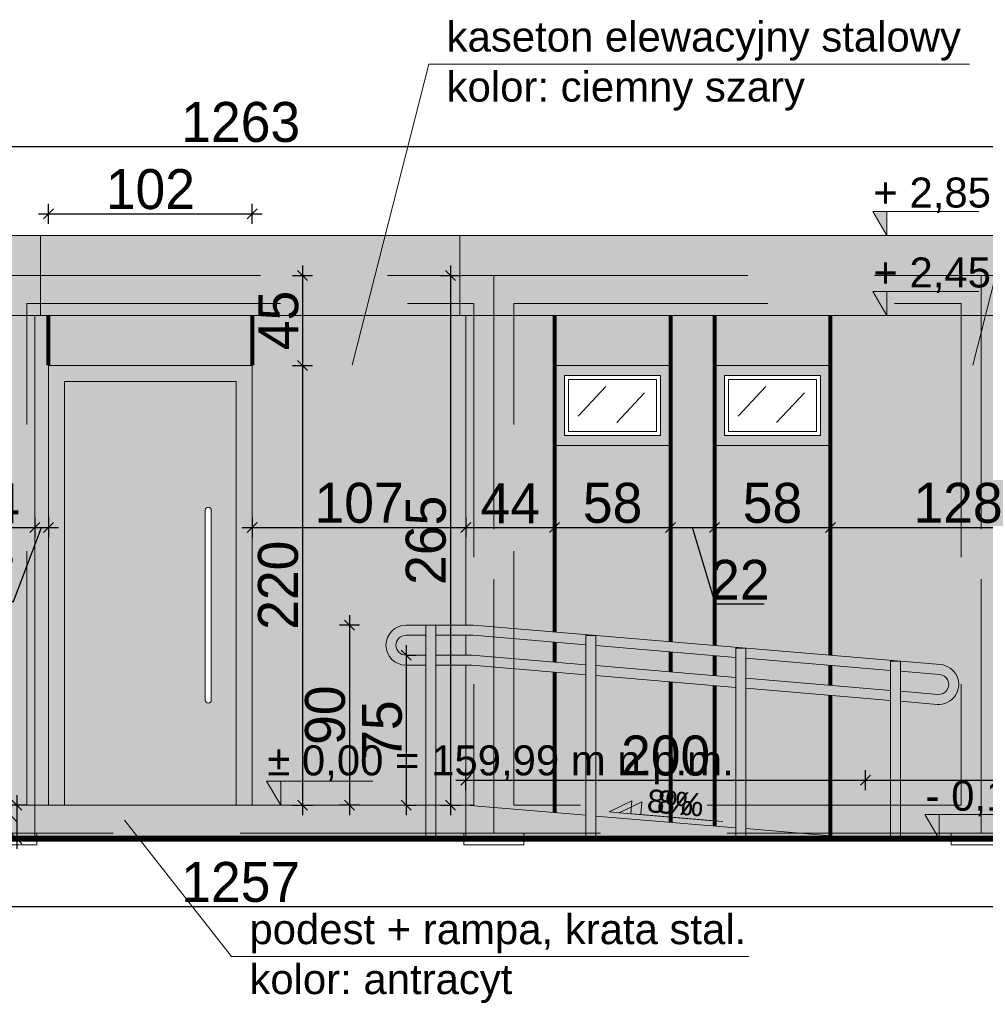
# Model space of a CAD drawing. Header units: millimetres. Extents: x 1962 to 3194, y -795 to -219.
# Tile 250 of 256: x 2827.62 to 2832.45, y -476.78 to -471.86. Entities that reach past the tile are written whole.
import ezdxf

# ---------------------------------------------------------------- set-up
doc = ezdxf.new("R2010")
doc.units = ezdxf.units.MM
doc.linetypes.add('HIDDEN', pattern=[9.525, 6.35, -3.175])
doc.layers.get('0').update_dxf_attribs({"lineweight": 5})
doc.layers.get('Defpoints').update_dxf_attribs({"lineweight": 9})
for name, color, linetype, lineweight in [('A_elewacje kolorystyka', 252, 'Continuous', 9), ('A_elewacje opisy', 63, 'Continuous', 9), ('A_hidden', 137, 'HIDDEN', 9), ('A_koty wysokośc.', 53, 'Continuous', 9), ('A_obiekty trybuny', 126, 'Continuous', 9), ('A_przekrojowe', 42, 'Continuous', 9), ('A_widok', 142, 'Continuous', 9), ('A_wymiary kasetony elewacyjne', 64, 'Continuous', 9)]:
    doc.layers.add(name, color=color, linetype=linetype, lineweight=lineweight)
doc.styles.get("Standard").update_dxf_attribs({"font": 'arial.ttf'})
doc.styles.add('wymiary pzt', font='txt')
doc.dimstyles.new('wymiary detale', dxfattribs={"dimtxt": 0.2, "dimasz": 0.05, "dimexe": 0.05, "dimexo": 0, "dimgap": 0.02, "dimtad": 1, "dimdec": 0, "dimlfac": 100, "dimzin": 0, "dimtxsty": 'wymiary pzt', "dimblk": 'OBLIQUE', "dimcen": 0.1, "dimdle": 0.05, "dimadec": 1, "dimazin": 0, "dimtfac": 1, "dimtmove": 0, "dimatfit": 3, "dimfxl": 0, "dimarcsym": 0})

# ---------------------------------------------------------------- blocks, each defined once
blk = doc.blocks.new('zw$CA91')
at = {"layer": 'A_koty wysokośc.'}
h = blk.add_hatch(color=256, dxfattribs=at)
h.dxf.hatch_style = 1
h.paths.add_polyline_path([(-0.448, 0.753), (0, 0), (0, 0.753)])
blk.add_lwpolyline([(2.874, 0.753), (-0.448, 0.753), (0, 0), (0, 0.753)], dxfattribs=at)
blk = doc.blocks.new('zw$572')
at = {"layer": 'A_koty wysokośc.'}
h = blk.add_hatch(color=256, dxfattribs=at)
h.dxf.hatch_style = 1
h.paths.add_polyline_path([(0.1205, 0.0716), (0, 0), (0.1205, 0)])
blk.add_line((0.1205, 0), (0.5785, 0), dxfattribs=at)
blk.add_lwpolyline([(0.1205, 0), (0.1205, 0.0716), (0, 0), (0.1205, 0)], close=True, dxfattribs=at)
blk = doc.blocks.new('_Oblique')
at = {"color": 0, "linetype": 'ByBlock', "lineweight": -2}
blk.add_line((-0.5, -0.5), (0.5, 0.5), dxfattribs=at)
blk = doc.blocks.new('*D322')
at = {"layer": 'A_wymiary kasetony elewacyjne', "color": 0, "lineweight": -2}
for p, q in [((2827.2504, -474.3488), (2827.2504, -474.4488)), ((2827.6944, -474.3488), (2827.6944, -474.4488)), ((2827.2004, -474.3988), (2827.7444, -474.3988))]:
    blk.add_line(p, q, dxfattribs=at)
at = {"layer": 'Defpoints', "color": 0}
for p in [(2827.2504, -473.338), (2827.6944, -473.338), (2827.6944, -474.3988)]:
    blk.add_point(p, dxfattribs=at)
at = {"layer": 'A_wymiary kasetony elewacyjne', "color": 0, "lineweight": -2, "xscale": 0.05, "yscale": 0.05, "zscale": 0.05, "rotation": 180}
blk.add_blockref('_Oblique', (2827.2504, -474.3988), dxfattribs=at)
at = {"layer": 'A_wymiary kasetony elewacyjne', "color": 0, "lineweight": -2, "xscale": 0.05, "yscale": 0.05, "zscale": 0.05}
blk.add_blockref('_Oblique', (2827.6944, -474.3988), dxfattribs=at)
at = {"layer": 'A_wymiary kasetony elewacyjne', "color": 0, "insert": (2827.4724, -474.2788), "char_height": 0.2, "attachment_point": 5, "style": 'wymiary pzt'}
blk.add_mtext('44', dxfattribs=at)
blk = doc.blocks.new('*D323')
at = {"layer": 'A_wymiary kasetony elewacyjne', "color": 0, "lineweight": -2}
for p, q in [((2827.6944, -474.3488), (2827.6944, -474.4488)), ((2827.7634, -474.3488), (2827.7634, -474.4488)), ((2827.5882, -474.7695), (2827.7289, -474.3988)), ((2827.6444, -474.3988), (2827.8134, -474.3988)), ((2827.46, -474.7695), (2827.5882, -474.7695))]:
    blk.add_line(p, q, dxfattribs=at)
at = {"layer": 'Defpoints', "color": 0}
for p in [(2827.6944, -473.338), (2827.7634, -473.338), (2827.7634, -474.3988)]:
    blk.add_point(p, dxfattribs=at)
at = {"layer": 'A_wymiary kasetony elewacyjne', "color": 0, "lineweight": -2, "xscale": 0.05, "yscale": 0.05, "zscale": 0.05, "rotation": 180}
blk.add_blockref('_Oblique', (2827.6944, -474.3988), dxfattribs=at)
at = {"layer": 'A_wymiary kasetony elewacyjne', "color": 0, "lineweight": -2, "xscale": 0.05, "yscale": 0.05, "zscale": 0.05}
blk.add_blockref('_Oblique', (2827.7634, -474.3988), dxfattribs=at)
at = {"layer": 'A_wymiary kasetony elewacyjne', "color": 0, "insert": (2827.5241, -474.6495), "char_height": 0.2, "attachment_point": 5, "style": 'wymiary pzt'}
blk.add_mtext('7', dxfattribs=at)
blk = doc.blocks.new('*D324')
at = {"layer": 'A_wymiary kasetony elewacyjne', "color": 0, "lineweight": -2}
for p, q in [((2827.7634, -472.8791), (2827.7634, -472.7791)), ((2828.7834, -472.8791), (2828.7834, -472.7791)), ((2827.7134, -472.8291), (2828.8334, -472.8291))]:
    blk.add_line(p, q, dxfattribs=at)
at = {"layer": 'Defpoints', "color": 0}
for p in [(2828.7834, -472.8291), (2827.7634, -473.338), (2828.7834, -473.338)]:
    blk.add_point(p, dxfattribs=at)
at = {"layer": 'A_wymiary kasetony elewacyjne', "color": 0, "lineweight": -2, "xscale": 0.05, "yscale": 0.05, "zscale": 0.05, "rotation": 180}
blk.add_blockref('_Oblique', (2827.7634, -472.8291), dxfattribs=at)
at = {"layer": 'A_wymiary kasetony elewacyjne', "color": 0, "lineweight": -2, "xscale": 0.05, "yscale": 0.05, "zscale": 0.05}
blk.add_blockref('_Oblique', (2828.7834, -472.8291), dxfattribs=at)
at = {"layer": 'A_wymiary kasetony elewacyjne', "color": 0, "insert": (2828.2734, -472.707), "char_height": 0.2, "attachment_point": 5, "style": 'wymiary pzt'}
blk.add_mtext('102', dxfattribs=at)
blk = doc.blocks.new('*D325')
at = {"layer": 'A_wymiary kasetony elewacyjne', "color": 0, "lineweight": -2}
for p, q in [((2828.7834, -474.3488), (2828.7834, -474.4488)), ((2829.8524, -474.3488), (2829.8524, -474.4488)), ((2828.7334, -474.3988), (2829.9024, -474.3988))]:
    blk.add_line(p, q, dxfattribs=at)
at = {"layer": 'Defpoints', "color": 0}
for p in [(2828.7834, -473.338), (2829.8524, -473.338), (2829.8524, -474.3988)]:
    blk.add_point(p, dxfattribs=at)
at = {"layer": 'A_wymiary kasetony elewacyjne', "color": 0, "lineweight": -2, "xscale": 0.05, "yscale": 0.05, "zscale": 0.05, "rotation": 180}
blk.add_blockref('_Oblique', (2828.7834, -474.3988), dxfattribs=at)
at = {"layer": 'A_wymiary kasetony elewacyjne', "color": 0, "lineweight": -2, "xscale": 0.05, "yscale": 0.05, "zscale": 0.05}
blk.add_blockref('_Oblique', (2829.8524, -474.3988), dxfattribs=at)
at = {"layer": 'A_wymiary kasetony elewacyjne', "color": 0, "insert": (2829.3179, -474.2768), "char_height": 0.2, "attachment_point": 5, "style": 'wymiary pzt'}
blk.add_mtext('107', dxfattribs=at)
blk = doc.blocks.new('*D326')
at = {"layer": 'A_wymiary kasetony elewacyjne', "color": 0, "lineweight": -2}
for p, q in [((2829.8524, -474.3488), (2829.8524, -474.4488)), ((2830.2964, -474.3488), (2830.2964, -474.4488)), ((2829.8024, -474.3988), (2830.3464, -474.3988))]:
    blk.add_line(p, q, dxfattribs=at)
at = {"layer": 'Defpoints', "color": 0}
for p in [(2829.8524, -473.338), (2830.2964, -473.338), (2830.2964, -474.3988)]:
    blk.add_point(p, dxfattribs=at)
at = {"layer": 'A_wymiary kasetony elewacyjne', "color": 0, "lineweight": -2, "xscale": 0.05, "yscale": 0.05, "zscale": 0.05, "rotation": 180}
blk.add_blockref('_Oblique', (2829.8524, -474.3988), dxfattribs=at)
at = {"layer": 'A_wymiary kasetony elewacyjne', "color": 0, "lineweight": -2, "xscale": 0.05, "yscale": 0.05, "zscale": 0.05}
blk.add_blockref('_Oblique', (2830.2964, -474.3988), dxfattribs=at)
at = {"layer": 'A_wymiary kasetony elewacyjne', "color": 0, "insert": (2830.0744, -474.2788), "char_height": 0.2, "attachment_point": 5, "style": 'wymiary pzt'}
blk.add_mtext('44', dxfattribs=at)
blk = doc.blocks.new('*D327')
at = {"layer": 'A_wymiary kasetony elewacyjne', "color": 0, "lineweight": -2}
for p, q in [((2830.2964, -474.3488), (2830.2964, -474.4488)), ((2830.8764, -474.3488), (2830.8764, -474.4488)), ((2830.2464, -474.3988), (2830.9264, -474.3988))]:
    blk.add_line(p, q, dxfattribs=at)
at = {"layer": 'Defpoints', "color": 0}
for p in [(2830.2964, -473.338), (2830.8764, -473.338), (2830.8764, -474.3988)]:
    blk.add_point(p, dxfattribs=at)
at = {"layer": 'A_wymiary kasetony elewacyjne', "color": 0, "lineweight": -2, "xscale": 0.05, "yscale": 0.05, "zscale": 0.05, "rotation": 180}
blk.add_blockref('_Oblique', (2830.2964, -474.3988), dxfattribs=at)
at = {"layer": 'A_wymiary kasetony elewacyjne', "color": 0, "lineweight": -2, "xscale": 0.05, "yscale": 0.05, "zscale": 0.05}
blk.add_blockref('_Oblique', (2830.8764, -474.3988), dxfattribs=at)
at = {"layer": 'A_wymiary kasetony elewacyjne', "color": 0, "insert": (2830.5864, -474.2768), "char_height": 0.2, "attachment_point": 5, "style": 'wymiary pzt'}
blk.add_mtext('58', dxfattribs=at)
blk = doc.blocks.new('*D328')
at = {"layer": 'A_wymiary kasetony elewacyjne', "color": 0, "lineweight": -2}
for p, q in [((2830.8764, -474.3488), (2830.8764, -474.4488)), ((2831.0964, -474.3488), (2831.0964, -474.4488)), ((2830.8264, -474.3988), (2831.1464, -474.3988)), ((2831.1013, -474.7819), (2830.9864, -474.3988)), ((2831.3449, -474.7819), (2831.1013, -474.7819))]:
    blk.add_line(p, q, dxfattribs=at)
at = {"layer": 'Defpoints', "color": 0}
for p in [(2830.8764, -473.338), (2831.0964, -473.338), (2831.0964, -474.3988)]:
    blk.add_point(p, dxfattribs=at)
at = {"layer": 'A_wymiary kasetony elewacyjne', "color": 0, "lineweight": -2, "xscale": 0.05, "yscale": 0.05, "zscale": 0.05, "rotation": 180}
blk.add_blockref('_Oblique', (2830.8764, -474.3988), dxfattribs=at)
at = {"layer": 'A_wymiary kasetony elewacyjne', "color": 0, "lineweight": -2, "xscale": 0.05, "yscale": 0.05, "zscale": 0.05}
blk.add_blockref('_Oblique', (2831.0964, -474.3988), dxfattribs=at)
at = {"layer": 'A_wymiary kasetony elewacyjne', "color": 0, "insert": (2831.2231, -474.6609), "char_height": 0.2, "attachment_point": 5, "style": 'wymiary pzt'}
blk.add_mtext('22', dxfattribs=at)
blk = doc.blocks.new('*D329')
at = {"layer": 'A_wymiary kasetony elewacyjne', "color": 0, "lineweight": -2}
for p, q in [((2831.0964, -474.3488), (2831.0964, -474.4488)), ((2831.6764, -474.3488), (2831.6764, -474.4488)), ((2831.0464, -474.3988), (2831.7264, -474.3988))]:
    blk.add_line(p, q, dxfattribs=at)
at = {"layer": 'Defpoints', "color": 0}
for p in [(2831.0964, -473.338), (2831.6764, -473.338), (2831.6764, -474.3988)]:
    blk.add_point(p, dxfattribs=at)
at = {"layer": 'A_wymiary kasetony elewacyjne', "color": 0, "lineweight": -2, "xscale": 0.05, "yscale": 0.05, "zscale": 0.05, "rotation": 180}
blk.add_blockref('_Oblique', (2831.0964, -474.3988), dxfattribs=at)
at = {"layer": 'A_wymiary kasetony elewacyjne', "color": 0, "lineweight": -2, "xscale": 0.05, "yscale": 0.05, "zscale": 0.05}
blk.add_blockref('_Oblique', (2831.6764, -474.3988), dxfattribs=at)
at = {"layer": 'A_wymiary kasetony elewacyjne', "color": 0, "insert": (2831.3864, -474.2768), "char_height": 0.2, "attachment_point": 5, "style": 'wymiary pzt'}
blk.add_mtext('58', dxfattribs=at)
blk = doc.blocks.new('*D330')
at = {"layer": 'A_wymiary kasetony elewacyjne', "color": 0, "lineweight": -2}
for p, q in [((2831.6764, -474.3488), (2831.6764, -474.4488)), ((2832.9534, -474.3488), (2832.9534, -474.4488)), ((2831.6264, -474.3988), (2833.0034, -474.3988))]:
    blk.add_line(p, q, dxfattribs=at)
at = {"layer": 'Defpoints', "color": 0}
for p in [(2831.6764, -473.338), (2832.9534, -473.338), (2832.9534, -474.3988)]:
    blk.add_point(p, dxfattribs=at)
at = {"layer": 'A_wymiary kasetony elewacyjne', "color": 0, "lineweight": -2, "xscale": 0.05, "yscale": 0.05, "zscale": 0.05, "rotation": 180}
blk.add_blockref('_Oblique', (2831.6764, -474.3988), dxfattribs=at)
at = {"layer": 'A_wymiary kasetony elewacyjne', "color": 0, "lineweight": -2, "xscale": 0.05, "yscale": 0.05, "zscale": 0.05}
blk.add_blockref('_Oblique', (2832.9534, -474.3988), dxfattribs=at)
at = {"layer": 'A_wymiary kasetony elewacyjne', "color": 0, "insert": (2832.3149, -474.2768), "char_height": 0.2, "attachment_point": 5, "style": 'wymiary pzt'}
blk.add_mtext('128', dxfattribs=at)
blk = doc.blocks.new('*D530')
at = {"layer": 'A_wymiary kasetony elewacyjne', "color": 0, "lineweight": -2}
for p, q in [((2829.0354, -473.088), (2829.0354, -473.638)), ((2828.9854, -473.138), (2829.0854, -473.138)), ((2828.9854, -473.588), (2829.0854, -473.588))]:
    blk.add_line(p, q, dxfattribs=at)
at = {"layer": 'Defpoints', "color": 0}
for p in [(2828.7834, -473.138), (2828.7834, -473.588), (2829.0354, -473.588)]:
    blk.add_point(p, dxfattribs=at)
at = {"layer": 'A_wymiary kasetony elewacyjne', "color": 0, "lineweight": -2, "xscale": 0.05, "yscale": 0.05, "zscale": 0.05}
for p, rotation in [((2829.0354, -473.138), 90), ((2829.0354, -473.588), 270)]:
    blk.add_blockref('_Oblique', p, dxfattribs=dict(at, rotation=rotation))
at = {"layer": 'A_wymiary kasetony elewacyjne', "color": 0, "insert": (2828.9144, -473.363), "char_height": 0.2, "attachment_point": 5, "rotation": 90, "style": 'wymiary pzt'}
blk.add_mtext('45', dxfattribs=at)
blk = doc.blocks.new('*D531')
at = {"layer": 'A_wymiary kasetony elewacyjne', "color": 0, "lineweight": -2}
for p, q in [((2829.0354, -473.538), (2829.0354, -475.838)), ((2828.9854, -473.588), (2829.0854, -473.588)), ((2828.9854, -475.788), (2829.0854, -475.788))]:
    blk.add_line(p, q, dxfattribs=at)
at = {"layer": 'Defpoints', "color": 0}
for p in [(2828.7834, -473.588), (2827.8434, -475.788), (2829.0354, -475.788)]:
    blk.add_point(p, dxfattribs=at)
at = {"layer": 'A_wymiary kasetony elewacyjne', "color": 0, "lineweight": -2, "xscale": 0.05, "yscale": 0.05, "zscale": 0.05}
for p, rotation in [((2829.0354, -473.588), 90), ((2829.0354, -475.788), 270)]:
    blk.add_blockref('_Oblique', p, dxfattribs=dict(at, rotation=rotation))
at = {"layer": 'A_wymiary kasetony elewacyjne', "color": 0, "insert": (2828.9133, -474.688), "char_height": 0.2, "attachment_point": 5, "rotation": 90, "style": 'wymiary pzt'}
blk.add_mtext('220', dxfattribs=at)
blk = doc.blocks.new('*D532')
at = {"layer": 'A_wymiary kasetony elewacyjne', "color": 0, "lineweight": -2}
for p, q in [((2827.3624, -475.3966), (2827.3624, -475.6033)), ((2827.3624, -475.6033), (2827.6048, -475.8722)), ((2827.6048, -475.738), (2827.6048, -476.0064)), ((2827.6548, -475.788), (2827.5548, -475.788)), ((2827.6548, -475.9564), (2827.5548, -475.9564))]:
    blk.add_line(p, q, dxfattribs=at)
at = {"layer": 'Defpoints', "color": 0}
for p in [(2827.8434, -475.788), (2827.6048, -475.9564), (2827.6944, -475.9564)]:
    blk.add_point(p, dxfattribs=at)
at = {"layer": 'A_wymiary kasetony elewacyjne', "color": 0, "lineweight": -2, "xscale": 0.05, "yscale": 0.05, "zscale": 0.05}
for p, rotation in [((2827.6048, -475.788), 90), ((2827.6048, -475.9564), 270)]:
    blk.add_blockref('_Oblique', p, dxfattribs=dict(at, rotation=rotation))
at = {"layer": 'A_wymiary kasetony elewacyjne', "color": 0, "insert": (2827.2424, -475.5), "char_height": 0.2, "attachment_point": 5, "rotation": 90, "style": 'wymiary pzt'}
blk.add_mtext('17', dxfattribs=at)
blk = doc.blocks.new('*D533')
at = {"layer": 'A_wymiary kasetony elewacyjne', "color": 0, "lineweight": -2}
for p, q in [((2829.7747, -473.088), (2829.7747, -475.838)), ((2829.7247, -473.138), (2829.8247, -473.138)), ((2829.7247, -475.788), (2829.8247, -475.788))]:
    blk.add_line(p, q, dxfattribs=at)
at = {"layer": 'Defpoints', "color": 0}
for p in [(2828.7834, -473.138), (2828.7834, -475.788), (2829.7747, -475.788)]:
    blk.add_point(p, dxfattribs=at)
at = {"layer": 'A_wymiary kasetony elewacyjne', "color": 0, "lineweight": -2, "xscale": 0.05, "yscale": 0.05, "zscale": 0.05}
for p, rotation in [((2829.7747, -473.138), 90), ((2829.7747, -475.788), 270)]:
    blk.add_blockref('_Oblique', p, dxfattribs=dict(at, rotation=rotation))
at = {"layer": 'A_wymiary kasetony elewacyjne', "color": 0, "insert": (2829.6526, -474.463), "char_height": 0.2, "attachment_point": 5, "rotation": 90, "style": 'wymiary pzt'}
blk.add_mtext('265', dxfattribs=at)
blk = doc.blocks.new('*D534')
at = {"layer": 'A_wymiary kasetony elewacyjne', "color": 0, "lineweight": -2}
for p, q in [((2829.5541, -474.988), (2829.5541, -475.838)), ((2829.5524, -475.038), (2829.6041, -475.038)), ((2829.5524, -475.788), (2829.6041, -475.788))]:
    blk.add_line(p, q, dxfattribs=at)
at = {"layer": 'Defpoints', "color": 0}
for p in [(2829.5524, -475.038), (2829.5524, -475.788), (2829.5541, -475.788)]:
    blk.add_point(p, dxfattribs=at)
at = {"layer": 'A_wymiary kasetony elewacyjne', "color": 0, "lineweight": -2, "xscale": 0.05, "yscale": 0.05, "zscale": 0.05}
for p, rotation in [((2829.5541, -475.038), 90), ((2829.5541, -475.788), 270)]:
    blk.add_blockref('_Oblique', p, dxfattribs=dict(at, rotation=rotation))
at = {"layer": 'A_wymiary kasetony elewacyjne', "color": 0, "insert": (2829.433, -475.413), "char_height": 0.2, "attachment_point": 5, "rotation": 90, "style": 'wymiary pzt'}
blk.add_mtext('75', dxfattribs=at)
blk = doc.blocks.new('*D535')
at = {"layer": 'A_wymiary kasetony elewacyjne', "color": 0, "lineweight": -2}
for p, q in [((2829.2704, -474.838), (2829.2704, -475.838)), ((2829.3204, -474.888), (2829.2204, -474.888)), ((2829.3204, -475.788), (2829.2204, -475.788))]:
    blk.add_line(p, q, dxfattribs=at)
at = {"layer": 'Defpoints', "color": 0}
for p in [(2829.5541, -474.888), (2829.2704, -475.788), (2829.5541, -475.788)]:
    blk.add_point(p, dxfattribs=at)
at = {"layer": 'A_wymiary kasetony elewacyjne', "color": 0, "lineweight": -2, "xscale": 0.05, "yscale": 0.05, "zscale": 0.05}
for p, rotation in [((2829.2704, -474.888), 90), ((2829.2704, -475.788), 270)]:
    blk.add_blockref('_Oblique', p, dxfattribs=dict(at, rotation=rotation))
at = {"layer": 'A_wymiary kasetony elewacyjne', "color": 0, "insert": (2829.1484, -475.338), "char_height": 0.2, "attachment_point": 5, "rotation": 90, "style": 'wymiary pzt'}
blk.add_mtext('90', dxfattribs=at)
blk = doc.blocks.new('*D536')
at = {"layer": 'A_wymiary kasetony elewacyjne', "color": 0, "lineweight": -2}
for p, q in [((2829.8524, -475.7134), (2829.8524, -475.6134)), ((2831.8512, -475.7134), (2831.8512, -475.6134)), ((2829.8024, -475.6634), (2831.9012, -475.6634))]:
    blk.add_line(p, q, dxfattribs=at)
at = {"layer": 'Defpoints', "color": 0}
for p in [(2831.8512, -475.6634), (2829.8524, -475.9564), (2831.8512, -475.9564)]:
    blk.add_point(p, dxfattribs=at)
at = {"layer": 'A_wymiary kasetony elewacyjne', "color": 0, "lineweight": -2, "xscale": 0.05, "yscale": 0.05, "zscale": 0.05, "rotation": 180}
blk.add_blockref('_Oblique', (2829.8524, -475.6634), dxfattribs=at)
at = {"layer": 'A_wymiary kasetony elewacyjne', "color": 0, "lineweight": -2, "xscale": 0.05, "yscale": 0.05, "zscale": 0.05}
blk.add_blockref('_Oblique', (2831.8512, -475.6634), dxfattribs=at)
at = {"layer": 'A_wymiary kasetony elewacyjne', "color": 0, "insert": (2830.8518, -475.5413), "char_height": 0.2, "attachment_point": 5, "style": 'wymiary pzt'}
blk.add_mtext('200', dxfattribs=at)
blk = doc.blocks.new('*D537')
at = {"layer": 'A_wymiary kasetony elewacyjne', "color": 0, "lineweight": -2}
for p, q in [((2831.8512, -475.7134), (2831.8512, -475.6134)), ((2835.0084, -475.6634), (2835.0084, -475.6134)), ((2831.8012, -475.6634), (2835.0584, -475.6634))]:
    blk.add_line(p, q, dxfattribs=at)
at = {"layer": 'Defpoints', "color": 0}
for p in [(2835.0084, -475.6634), (2835.0084, -475.6634), (2831.8512, -475.9564)]:
    blk.add_point(p, dxfattribs=at)
at = {"layer": 'A_wymiary kasetony elewacyjne', "color": 0, "lineweight": -2, "xscale": 0.05, "yscale": 0.05, "zscale": 0.05, "rotation": 180}
blk.add_blockref('_Oblique', (2831.8512, -475.6634), dxfattribs=at)
at = {"layer": 'A_wymiary kasetony elewacyjne', "color": 0, "lineweight": -2, "xscale": 0.05, "yscale": 0.05, "zscale": 0.05}
blk.add_blockref('_Oblique', (2835.0084, -475.6634), dxfattribs=at)
at = {"layer": 'A_wymiary kasetony elewacyjne', "color": 0, "insert": (2833.4298, -475.5413), "char_height": 0.2, "attachment_point": 5, "style": 'wymiary pzt'}
blk.add_mtext('316', dxfattribs=at)
blk = doc.blocks.new('zw$C6D6')
at = {"layer": 'A_wymiary kasetony elewacyjne'}
h = blk.add_hatch(color=256, dxfattribs=at)
h.dxf.hatch_style = 1
h.paths.add_polyline_path([(-0.4054, 0.0988), (-0.5188, 0.0437), (-0.4108, 0.0346)])
blk.add_line((-0.4108, 0.0346), (0, 0), dxfattribs=at)
blk.add_lwpolyline([(-0.4108, 0.0346), (-0.4054, 0.0988), (-0.5188, 0.0437), (-0.4108, 0.0346)], close=True, dxfattribs=at)
at = {"layer": 'A_wymiary kasetony elewacyjne', "insert": (-0.3287, 0.1006), "char_height": 0.1152, "width": 0.742757, "attachment_point": 4, "rotation": 355.1837}
blk.add_mtext('8%', dxfattribs=at)
blk = doc.blocks.new('*D646')
at = {"layer": 'A_wymiary kasetony elewacyjne', "color": 0, "lineweight": -2}
for p, q in [((2822.4124, -472.5431), (2822.4124, -472.4431)), ((2835.0384, -472.5431), (2835.0384, -472.4431)), ((2822.3624, -472.4931), (2835.0884, -472.4931))]:
    blk.add_line(p, q, dxfattribs=at)
at = {"layer": 'Defpoints', "color": 0}
for p in [(2835.0384, -472.4931), (2822.4124, -472.938), (2835.0384, -472.938)]:
    blk.add_point(p, dxfattribs=at)
at = {"layer": 'A_wymiary kasetony elewacyjne', "color": 0, "lineweight": -2, "xscale": 0.05, "yscale": 0.05, "zscale": 0.05}
for p, rotation in [((2822.4124, -472.4931), 179.9999999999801), ((2835.0384, -472.4931), 359.9999999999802)]:
    blk.add_blockref('_Oblique', p, dxfattribs=dict(at, rotation=rotation))
at = {"layer": 'A_wymiary kasetony elewacyjne', "color": 0, "insert": (2828.7254, -472.371), "char_height": 0.2, "attachment_point": 5, "style": 'wymiary pzt'}
blk.add_mtext('1263', dxfattribs=at)
blk = doc.blocks.new('*D647')
at = {"layer": 'A_wymiary kasetony elewacyjne', "color": 0, "lineweight": -2}
for p, q in [((2822.4424, -476.2461), (2822.4424, -476.3461)), ((2835.0084, -476.2461), (2835.0084, -476.3461)), ((2822.3924, -476.2961), (2835.0584, -476.2961))]:
    blk.add_line(p, q, dxfattribs=at)
at = {"layer": 'Defpoints', "color": 0}
for p in [(2822.4424, -475.9565), (2835.0084, -475.9565), (2835.0084, -476.2961)]:
    blk.add_point(p, dxfattribs=at)
at = {"layer": 'A_wymiary kasetony elewacyjne', "color": 0, "lineweight": -2, "xscale": 0.05, "yscale": 0.05, "zscale": 0.05, "rotation": 180}
blk.add_blockref('_Oblique', (2822.4424, -476.2961), dxfattribs=at)
at = {"layer": 'A_wymiary kasetony elewacyjne', "color": 0, "lineweight": -2, "xscale": 0.05, "yscale": 0.05, "zscale": 0.05}
blk.add_blockref('_Oblique', (2835.0084, -476.2961), dxfattribs=at)
at = {"layer": 'A_wymiary kasetony elewacyjne', "color": 0, "insert": (2828.7254, -476.174), "char_height": 0.2, "attachment_point": 5, "style": 'wymiary pzt'}
blk.add_mtext('1257', dxfattribs=at)

msp = doc.modelspace()

# ---------------------------------------------------------------- hatches: boundary and pattern name
at = {"layer": 'A_elewacje kolorystyka'}
h = msp.add_hatch(color=256, dxfattribs=at)
h.dxf.hatch_style = 1
h.paths.add_polyline_path([(2822.4124, -472.938), (2822.4124, -473.338), (2822.4424, -473.338), (2822.8864, -473.338), (2823.4664, -473.338), (2824.0664, -473.338), (2824.6464, -473.338), (2825.4204, -473.338), (2826.0004, -473.338), (2826.6704, -473.338), (2827.2504, -473.338), (2827.6944, -473.338), (2827.7244, -473.338), (2827.7244, -472.938)])
h.paths.add_polyline_path([(2829.8224, -473.338), (2829.8524, -473.338), (2830.2964, -473.338), (2830.8764, -473.338), (2831.0964, -473.338), (2831.6764, -473.338), (2832.9534, -473.338), (2834.1534, -473.338), (2835.0084, -473.338), (2835.0384, -473.338), (2835.0384, -472.938), (2829.8224, -472.938)])
h = msp.add_hatch(color=256, dxfattribs=at)
h.dxf.hatch_style = 1
h.paths.add_polyline_path([(2827.7244, -473.338), (2829.8224, -473.338), (2829.8224, -472.938), (2827.7244, -472.938)])
h = msp.add_hatch(color=9, dxfattribs=at)
h.dxf.hatch_style = 1
h.paths.add_polyline_path([(2825.4204, -475.9564), (2825.4204, -473.988), (2825.4204, -473.588), (2825.4204, -473.338), (2824.6464, -473.338), (2824.6464, -473.588), (2824.6464, -473.988), (2824.6464, -475.9564)])
h.paths.add_polyline_path([(2826.6704, -475.9564), (2826.6704, -473.988), (2826.6704, -473.588), (2826.6704, -473.338), (2826.0004, -473.338), (2826.0004, -473.588), (2826.0004, -473.988), (2826.0004, -475.9564)])
h.paths.add_polyline_path([(2824.0664, -475.9564), (2824.0664, -473.988), (2824.0664, -473.588), (2824.0664, -473.338), (2823.4664, -473.338), (2823.4664, -473.588), (2823.4664, -473.988), (2823.4664, -475.9564)])
h.paths.add_polyline_path([(2827.6944, -475.9564), (2827.6944, -475.788), (2827.6944, -473.338), (2827.2504, -473.338), (2827.2504, -473.588), (2827.2504, -473.988), (2827.2504, -475.9564)])
h.paths.add_polyline_path([(2822.8864, -475.9564), (2822.8864, -473.988), (2822.8864, -473.588), (2822.8864, -473.338), (2822.4424, -473.338), (2822.4424, -475.9564)])
h.paths.add_polyline_path([(2827.2504, -475.9564), (2827.2504, -473.988), (2826.6704, -473.988), (2826.6704, -475.9564)])
h.paths.add_polyline_path([(2826.0004, -475.9564), (2826.0004, -473.988), (2825.4204, -473.988), (2825.4204, -475.9564)])
h.paths.add_polyline_path([(2824.6464, -475.9564), (2824.6464, -473.988), (2824.0664, -473.988), (2824.0664, -475.9564)])
h.paths.add_polyline_path([(2823.4664, -475.9564), (2823.4664, -473.988), (2822.8864, -473.988), (2822.8864, -475.9564)])
h.paths.add_polyline_path([(2826.6704, -473.588), (2827.2504, -473.588), (2827.2504, -473.338), (2826.6704, -473.338)])
h.paths.add_polyline_path([(2825.4204, -473.588), (2826.0004, -473.588), (2826.0004, -473.338), (2825.4204, -473.338)])
h.paths.add_polyline_path([(2824.0664, -473.588), (2824.6464, -473.588), (2824.6464, -473.338), (2824.0664, -473.338)])
h.paths.add_polyline_path([(2822.8864, -473.588), (2823.4664, -473.588), (2823.4664, -473.338), (2822.8864, -473.338)])
h = msp.add_hatch(color=256, dxfattribs=at)
h.dxf.hatch_style = 1
h.paths.add_polyline_path([(2827.6944, -473.338), (2829.8524, -473.338), (2829.8524, -474.888), (2829.6524, -474.888), (2829.5524, -474.888, 1), (2829.5524, -475.088), (2829.6524, -475.088), (2829.6524, -475.788), (2828.7834, -475.788), (2828.7834, -473.588), (2827.7634, -473.588), (2827.7634, -475.788), (2827.6944, -475.788)])
h.paths.add_polyline_path([(2829.7024, -475.788), (2829.8524, -475.788), (2829.8524, -475.088), (2829.7024, -475.088)])
h.paths.add_polyline_path([(2829.5524, -474.938, 1), (2829.5524, -475.038), (2829.6524, -475.038), (2829.6524, -474.938)])
h.paths.add_polyline_path([(2829.7024, -475.038), (2829.8524, -475.038), (2829.8524, -474.938), (2829.7024, -474.938)])
h = msp.add_hatch(color=9, dxfattribs=at)
h.dxf.hatch_style = 1
h.paths.add_polyline_path([(2832.0269, -475.9564), (2832.0269, -475.2687), (2832.2101, -475.2842, 1), (2832.2269, -475.0849), (2832.0269, -475.068), (2831.6764, -475.0385), (2831.6764, -473.988), (2831.6764, -473.588), (2831.6764, -473.338), (2832.9534, -473.338), (2832.9534, -473.588), (2832.9534, -475.188), (2832.9534, -475.9564)])
h.paths.add_polyline_path([(2834.1534, -475.9565), (2835.0084, -475.9565), (2835.0084, -475.9564), (2835.0084, -473.338), (2834.1534, -473.338), (2834.1534, -473.588), (2834.1534, -475.188), (2834.1534, -475.9564)])
h.paths.add_polyline_path([(2832.9534, -475.9565), (2834.1534, -475.9565), (2834.1534, -475.9564), (2834.1534, -475.188), (2832.9534, -475.188), (2832.9534, -475.9564)])
h.paths.add_polyline_path([(2829.8524, -474.888), (2829.8902, -474.888), (2830.2964, -474.9222), (2830.2964, -473.988), (2830.2964, -473.588), (2830.2964, -473.338), (2829.8524, -473.338)])
h.paths.add_polyline_path([(2831.2524, -475.0028), (2831.6764, -475.0385), (2831.6764, -473.988), (2831.0964, -473.988), (2831.0964, -474.9896)])
h.paths.add_polyline_path([(2830.5024, -474.9396), (2830.8764, -474.9711), (2830.8764, -473.988), (2830.2964, -473.988), (2830.2964, -474.9222)])
h.paths.add_polyline_path([(2830.8764, -473.588), (2830.8764, -473.988), (2830.8764, -474.9711), (2831.0964, -474.9896), (2831.0964, -473.988), (2831.0964, -473.588), (2831.0964, -473.338), (2830.8764, -473.338)])
h.paths.add_polyline_path([(2832.9534, -473.588), (2834.1534, -473.588), (2834.1534, -473.338), (2832.9534, -473.338)])
h.paths.add_polyline_path([(2830.2964, -473.588), (2830.8764, -473.588), (2830.8764, -473.338), (2830.2964, -473.338)])
h.paths.add_polyline_path([(2831.0964, -473.588), (2831.6764, -473.588), (2831.6764, -473.338), (2831.0964, -473.338)])
h = msp.add_hatch(color=251, dxfattribs=at)
h.dxf.hatch_style = 1
h.paths.add_polyline_path([(2827.7634, -475.788), (2827.7634, -473.588), (2828.7834, -473.588), (2828.7834, -475.788), (2828.7034, -475.788), (2828.7034, -473.668), (2827.8434, -473.668), (2827.8434, -475.788)])
h = msp.add_hatch(color=251, dxfattribs=at)
h.dxf.hatch_style = 1
h.paths.add_polyline_path([(2830.2964, -473.588), (2830.2964, -473.988), (2830.8764, -473.988), (2830.8764, -473.588)])
h.paths.add_polyline_path([(2830.3464, -473.638), (2830.3464, -473.938), (2830.8264, -473.938), (2830.8264, -473.638)], flags=16)
h.paths.add_polyline_path([(2830.3664, -473.658), (2830.3664, -473.918), (2830.8064, -473.918), (2830.8064, -473.658)], flags=0)
h = msp.add_hatch(color=251, dxfattribs=at)
h.dxf.hatch_style = 1
h.paths.add_polyline_path([(2831.0964, -473.588), (2831.0964, -473.988), (2831.6764, -473.988), (2831.6764, -473.588)])
h.paths.add_polyline_path([(2831.1464, -473.638), (2831.1464, -473.938), (2831.6264, -473.938), (2831.6264, -473.638)], flags=16)
h.paths.add_polyline_path([(2831.1664, -473.658), (2831.1664, -473.918), (2831.6064, -473.918), (2831.6064, -473.658)], flags=0)
h = msp.add_hatch(color=251, dxfattribs=at)
h.dxf.hatch_style = 1
h.paths.add_polyline_path([(2828.7034, -475.788), (2828.7034, -473.668), (2827.8434, -473.668), (2827.8434, -475.788)])
h.paths.add_polyline_path([(2828.548, -474.313), (2828.548, -475.263, 1), (2828.578, -475.263), (2828.578, -474.313, 1)], flags=16)
h = msp.add_hatch(color=251, dxfattribs=at)
h.dxf.hatch_style = 1
h.paths.add_polyline_path([(2831.2524, -475.053), (2831.9769, -475.114), (2831.9769, -475.068), (2832.0269, -475.068), (2831.2524, -475.0028)])
h.paths.add_polyline_path([(2830.5024, -474.9898), (2831.2024, -475.0487), (2831.2024, -475.0028), (2831.2524, -475.0028), (2830.5024, -474.9396)])
h.paths.add_polyline_path([(2831.2524, -475.1533), (2831.9769, -475.2144), (2831.9769, -475.2645), (2831.2524, -475.2035)])
h.paths.add_polyline_path([(2830.5024, -475.0901), (2831.2024, -475.1491), (2831.2024, -475.1993), (2830.5024, -475.1403)])
h.paths.add_polyline_path([(2829.7024, -474.938), (2829.8524, -474.938), (2829.8881, -474.938), (2830.4524, -474.9855), (2830.4524, -474.9396), (2830.5024, -474.9396), (2829.8902, -474.888), (2829.8524, -474.888), (2829.7024, -474.888)])
h.paths.add_polyline_path([(2829.7024, -475.088), (2829.8524, -475.088), (2829.8818, -475.088), (2830.4524, -475.1361), (2830.4524, -475.0859), (2829.8839, -475.038), (2829.8524, -475.038), (2829.7024, -475.038)])
h.paths.add_polyline_path([(2832.0269, -475.068), (2832.2269, -475.0849, -1), (2832.2101, -475.2842), (2832.0269, -475.2687), (2832.0269, -475.2186), (2832.2143, -475.2344, 1), (2832.2227, -475.1347), (2832.0269, -475.1182)])
h.paths.add_polyline_path([(2829.5524, -474.888), (2829.6524, -474.888), (2829.6524, -474.938), (2829.5524, -474.938, 1), (2829.5524, -475.038), (2829.6524, -475.038), (2829.6524, -475.088), (2829.5524, -475.088, -1)])
h.paths.add_polyline_path([(2831.9769, -475.2645), (2831.9769, -475.2144), (2831.9769, -475.114), (2831.9769, -475.068), (2832.0269, -475.068), (2832.0269, -475.1182), (2832.0269, -475.2186), (2832.0269, -475.2687), (2832.0269, -475.9564), (2831.9769, -475.9564)])
h.paths.add_polyline_path([(2831.2024, -475.9018), (2831.2024, -475.9564), (2831.2524, -475.9564), (2831.2524, -475.906), (2831.2524, -475.2035), (2831.2524, -475.1533), (2831.2524, -475.053), (2831.2524, -475.0028), (2831.2024, -475.0028), (2831.2024, -475.0487), (2831.2024, -475.1491), (2831.2024, -475.1993)])
h.paths.add_polyline_path([(2830.4524, -475.8386), (2830.4524, -475.9564), (2830.5024, -475.9564), (2830.5024, -475.8428), (2830.5024, -475.1403), (2830.5024, -475.0901), (2830.5024, -474.9898), (2830.5024, -474.9396), (2830.4524, -474.9396), (2830.4524, -474.9855), (2830.4524, -475.0859), (2830.4524, -475.1361)])
h.paths.add_polyline_path([(2829.6524, -475.788), (2829.6524, -475.9564), (2829.7024, -475.9564), (2829.7024, -475.788), (2829.7024, -475.088), (2829.7024, -475.038), (2829.7024, -474.938), (2829.7024, -474.888), (2829.6524, -474.888), (2829.6524, -474.938), (2829.6524, -475.038), (2829.6524, -475.088)])
h = msp.add_hatch(color=9, dxfattribs=at)
h.dxf.hatch_style = 1
h.paths.add_polyline_path([(2829.8839, -475.038), (2830.4524, -475.0859), (2830.4524, -474.9855), (2829.8881, -474.938), (2829.8524, -474.938), (2829.8524, -475.038)])
h = msp.add_hatch(color=9, dxfattribs=at)
h.dxf.hatch_style = 1
h.paths.add_polyline_path([(2830.5024, -474.9898), (2831.2024, -475.0487), (2831.2024, -475.1491), (2830.5024, -475.0901)])
h = msp.add_hatch(color=9, dxfattribs=at)
h.dxf.hatch_style = 1
h.paths.add_polyline_path([(2831.2524, -475.053), (2831.9769, -475.114), (2831.9769, -475.2144), (2831.2524, -475.1533)])
h = msp.add_hatch(color=9, dxfattribs=at)
h.dxf.hatch_style = 1
h.paths.add_polyline_path([(2829.8524, -475.788), (2830.4524, -475.8386), (2830.4524, -475.1361), (2829.8818, -475.088), (2829.8524, -475.088)])
h = msp.add_hatch(color=9, dxfattribs=at)
h.dxf.hatch_style = 1
h.paths.add_polyline_path([(2830.5024, -475.1403), (2831.2024, -475.1993), (2831.2024, -475.9018), (2830.5024, -475.8428)])
h = msp.add_hatch(color=9, dxfattribs=at)
h.dxf.hatch_style = 1
h.paths.add_polyline_path([(2832.0269, -475.1182), (2832.2227, -475.1347, -1), (2832.2143, -475.2344), (2832.0269, -475.2186)])
h = msp.add_hatch(color=9, dxfattribs=at)
h.dxf.hatch_style = 1
h.paths.add_polyline_path([(2831.2524, -475.2035), (2831.9769, -475.2645), (2831.9769, -475.9565), (2831.8524, -475.9565), (2831.2524, -475.906)])
h = msp.add_hatch(color=251, dxfattribs=at)
h.dxf.hatch_style = 1
h.paths.add_polyline_path([(2831.2524, -475.906), (2831.8512, -475.9564), (2831.2524, -475.9564)])
h.paths.add_polyline_path([(2830.5024, -475.9564), (2831.2024, -475.9564), (2831.2024, -475.9018), (2830.5024, -475.8428)])
h.paths.add_polyline_path([(2829.8524, -475.9564), (2830.4524, -475.9564), (2830.4524, -475.8386), (2829.8524, -475.788)])
h.paths.add_polyline_path([(2829.7024, -475.9564), (2829.8524, -475.9564), (2829.8524, -475.788), (2829.7024, -475.788)])
h.paths.add_polyline_path([(2827.6944, -475.9564), (2829.6524, -475.9564), (2829.6524, -475.788), (2828.7834, -475.788), (2828.7034, -475.788), (2827.8434, -475.788), (2827.7634, -475.788), (2827.6944, -475.788)])

# ---------------------------------------------------------------- linework, layer by layer
at = {"layer": 'A_elewacje kolorystyka', "color": 9}
msp.add_line((2829.8524, -475.088), (2829.8524, -475.9564), dxfattribs=at)
at = {"layer": 'A_elewacje kolorystyka', "color": 251, "const_width": 0.02}
for points in [[(2827.7634, -473.588), (2827.7634, -473.338)], [(2828.7834, -473.588), (2828.7834, -473.338)], [(2830.2964, -474.9222), (2830.2964, -473.338)], [(2830.8764, -474.9711), (2830.8764, -473.338)], [(2831.0964, -474.9896), (2831.0964, -473.338)], [(2831.6764, -475.0385), (2831.6764, -473.338)], [(2830.2964, -475.0728), (2830.2964, -474.9724)], [(2830.8764, -475.1216), (2830.8764, -475.0213)], [(2831.0964, -475.1402), (2831.0964, -475.0398)], [(2831.6764, -475.189), (2831.6764, -475.0887)], [(2830.2964, -475.8254), (2830.2964, -475.1229)], [(2830.8764, -475.8743), (2830.8764, -475.1718)], [(2831.0964, -475.8928), (2831.0964, -475.1903)], [(2831.6764, -475.9417), (2831.6764, -475.2392)]]:
    msp.add_lwpolyline(points, dxfattribs=at)
at = {"layer": 'A_elewacje kolorystyka', "color": 9}
for points in [[(2827.7634, -475.788), (2828.7834, -475.788), (2828.7834, -473.588), (2827.7634, -473.588)], [(2827.8434, -475.788), (2828.7034, -475.788), (2828.7034, -473.668), (2827.8434, -473.668)]]:
    msp.add_lwpolyline(points, close=True, dxfattribs=at)
for points in [[(2827.6944, -475.9565), (2827.6944, -475.788), (2829.6524, -475.788)], [(2829.7024, -475.788), (2829.8524, -475.788), (2829.8524, -475.9565)]]:
    msp.add_lwpolyline(points, dxfattribs=at)
at = {"layer": 'A_elewacje opisy'}
for points in [[(2832.3722, -472.0802), (2829.6663, -472.0802), (2829.2824, -473.5868)], [(2835.4787, -472.0802), (2832.7728, -472.0802), (2832.3889, -473.5868)], [(2831.2676, -476.5464), (2828.6795, -476.5464), (2828.1439, -475.8634)]]:
    msp.add_lwpolyline(points, dxfattribs=at)
at = {"layer": 'A_hidden', "ltscale": 0.2}
for points in [[(2829.9924, -475.928), (2827.5544, -475.928), (2827.5544, -473.138), (2829.9924, -473.138)], [(2832.4304, -475.928), (2829.9924, -475.928), (2829.9924, -473.138), (2832.4304, -473.138)], [(2834.8684, -475.928), (2832.4304, -475.928), (2832.4304, -473.138), (2834.8684, -473.138)], [(2829.8924, -475.788), (2827.6544, -475.788), (2827.6544, -473.278), (2829.8924, -473.278)], [(2832.3304, -475.788), (2830.0924, -475.788), (2830.0924, -473.278), (2832.3304, -473.278)], [(2827.4044, -475.9863), (2827.7044, -475.9863), (2827.7044, -475.928), (2827.4044, -475.928)], [(2829.8424, -475.9863), (2830.1424, -475.9863), (2830.1424, -475.928), (2829.8424, -475.928)], [(2832.2804, -475.9863), (2832.5804, -475.9863), (2832.5804, -475.928), (2832.2804, -475.928)]]:
    msp.add_lwpolyline(points, close=True, dxfattribs=at)
at = {"layer": 'A_obiekty trybuny'}
for p, q in [((2830.5532, -473.6942), (2830.414, -473.8419)), ((2830.7466, -473.7259), (2830.6073, -473.8735)), ((2831.3532, -473.6942), (2831.214, -473.8419)), ((2831.5466, -473.7259), (2831.4073, -473.8735))]:
    msp.add_line(p, q, dxfattribs=at)
at = {"layer": 'A_przekrojowe', "const_width": 0.03}
msp.add_lwpolyline([(2783.4766, -475.9564), (2841.4326, -475.9564)], dxfattribs=at)
at = {"layer": 'A_widok'}
for p, q in [((2835.0384, -472.938), (2822.4124, -472.938)), ((2827.7244, -472.938), (2827.7244, -473.338)), ((2829.8224, -472.938), (2829.8224, -473.338)), ((2835.0384, -473.338), (2822.4124, -473.338)), ((2827.6944, -473.338), (2827.6944, -475.9564)), ((2829.8524, -473.338), (2829.8524, -474.888)), ((2827.7634, -473.588), (2827.7634, -475.788)), ((2829.8524, -474.938), (2829.8524, -475.038)), ((2830.4524, -475.8386), (2829.8524, -475.788)), ((2831.2024, -475.9018), (2830.5024, -475.8428)), ((2831.8512, -475.9564), (2831.2524, -475.906)), ((2824.5574, -475.9565), (2827.6944, -475.9565)), ((2831.8524, -475.9565), (2831.9769, -475.9565)), ((2832.0269, -475.9565), (2835.0084, -475.9565))]:
    msp.add_line(p, q, dxfattribs=at)
for points in [[(2830.2964, -473.588), (2830.8764, -473.588), (2830.8764, -473.988), (2830.2964, -473.988)], [(2831.0964, -473.588), (2831.6764, -473.588), (2831.6764, -473.988), (2831.0964, -473.988)], [(2830.3464, -473.638), (2830.8264, -473.638), (2830.8264, -473.938), (2830.3464, -473.938)], [(2830.3664, -473.658), (2830.8064, -473.658), (2830.8064, -473.918), (2830.3664, -473.918)], [(2831.1464, -473.638), (2831.6264, -473.638), (2831.6264, -473.938), (2831.1464, -473.938)], [(2831.1664, -473.658), (2831.6064, -473.658), (2831.6064, -473.918), (2831.1664, -473.918)]]:
    msp.add_lwpolyline(points, close=True, dxfattribs=at)
for points in [[(2828.548, -474.313), (2828.548, -475.263)], [(2828.578, -475.263), (2828.578, -474.313)], [(2829.5524, -474.888), (2829.8902, -474.888), (2832.2269, -475.0849)], [(2829.6524, -475.9564), (2829.6524, -474.888), (2829.7024, -474.888), (2829.7024, -475.9564)], [(2829.5524, -474.938), (2829.6524, -474.938)], [(2829.7024, -474.938), (2829.8881, -474.938), (2830.4524, -474.9855)], [(2830.4524, -475.9564), (2830.4524, -474.9396), (2830.5024, -474.9396), (2830.5024, -475.9564)], [(2830.5024, -474.9898), (2831.2024, -475.0487)], [(2831.2024, -475.9564), (2831.2024, -475.0028), (2831.2524, -475.0028), (2831.2524, -475.9564)], [(2829.5524, -475.038), (2829.6524, -475.038)], [(2829.7024, -475.038), (2829.8839, -475.038), (2830.4524, -475.0859)], [(2831.2524, -475.053), (2831.9769, -475.114)], [(2829.5524, -475.088), (2829.6524, -475.088)], [(2829.7024, -475.088), (2829.8818, -475.088), (2830.4524, -475.1361)], [(2830.5024, -475.0901), (2831.2024, -475.1491)], [(2831.9769, -475.9564), (2831.9769, -475.068), (2832.0269, -475.068), (2832.0269, -475.9564)], [(2830.5024, -475.1403), (2831.2024, -475.1993)], [(2831.2524, -475.1533), (2831.9769, -475.2144)], [(2832.0269, -475.1182), (2832.2227, -475.1347)], [(2831.2524, -475.2035), (2831.9769, -475.2645)], [(2832.0269, -475.2186), (2832.2143, -475.2344)], [(2832.0269, -475.2687), (2832.2101, -475.2842)]]:
    msp.add_lwpolyline(points, dxfattribs=at)
for centre, radius, start, end in [((2828.563, -474.313), 0.015, 0, 180), ((2829.5524, -474.988), 0.1, 90, 270), ((2829.5524, -474.988), 0.05, 90, 270), ((2832.2185, -475.1845), 0.1, 265.1837, 85.1837), ((2832.2185, -475.1845), 0.05, 265.1837, 85.1837), ((2828.563, -475.263), 0.015, 180, 360)]:
    msp.add_arc(centre, radius, start, end, dxfattribs=at)

# ---------------------------------------------------------------- block references
at = {"layer": 'A_koty wysokośc.'}
for name, p, xscale, yscale, zscale, rotation in [('zw$CA91', (2831.9595, -472.938), 0.16, 0.16, 0.16, 359.9999999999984), ('zw$CA91', (2831.9595, -473.338), 0.16, 0.16, 0.16, 359.9999999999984), ('zw$CA91', (2828.9268, -475.788), 0.16, 0.16, 0.16, 359.9999999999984), ('zw$572', (2830.6196, -475.8268), 0.8999999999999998, 0.8999999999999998, 0.8999999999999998, 355.1836995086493), ('zw$CA91', (2832.2208, -475.9564), 0.16, 0.16, 0.16, 359.9999999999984)]:
    msp.add_blockref(name, p, dxfattribs=dict(at, xscale=xscale, yscale=yscale, zscale=zscale, rotation=rotation))
at = {"layer": 'A_wymiary kasetony elewacyjne'}
msp.add_blockref('zw$C6D6', (2831.088, -475.8663), dxfattribs=at)

# ---------------------------------------------------------------- texts
at = {"layer": 'A_elewacje opisy', "char_height": 0.15, "width": 3.380296, "attachment_point": 4}
for s, insert in [('kaseton elewacyjny stalowy\\Pkolor: ciemny szary', (2829.7558, -472.0903)), ('podest + rampa, krata stal.\\Pkolor: antracyt', (2828.769, -476.5565))]:
    msp.add_mtext(s, dxfattribs=dict(at, insert=insert))
at = {"layer": 'A_koty wysokośc.', "char_height": 0.15, "attachment_point": 4}
for s, insert, width in [('+ 2,85', (2831.8914, -472.7368), 1.778312), ('+ 2,45', (2831.8914, -473.1368), 1.778312), ('± 0,00 = 159,99 m n.p.m.', (2828.8586, -475.5868), 2.943279), ('- 0,17', (2832.1526, -475.7552), 1.778312)]:
    msp.add_mtext(s, dxfattribs=dict(at, insert=insert, width=width))
at = {"layer": 'A_koty wysokośc.', "insert": (2830.8097, -475.7699), "char_height": 0.1152, "width": 0.742757, "attachment_point": 4, "rotation": 355.1837}
msp.add_mtext('8%', dxfattribs=at)

# ---------------------------------------------------------------- dimensions: what is measured, and where the dimension line sits
at = {"layer": 'A_wymiary kasetony elewacyjne'}
for p1, p2, distance, picture, middle in [((2822.4124, -472.938), (2835.0384, -472.938), 0.4449, '*D646', (2828.7254, -472.371)), ((2828.7834, -473.138), (2828.7834, -473.588), 0.252, '*D530', (2828.9144, -473.363)), ((2828.7834, -473.138), (2828.7834, -475.788), 0.9913, '*D533', (2829.6526, -474.463)), ((2829.5541, -474.888), (2829.5541, -475.788), -0.2836, '*D535', (2829.1484, -475.338)), ((2829.5524, -475.038), (2829.5524, -475.788), 0.0017, '*D534', (2829.433, -475.413)), ((2822.4424, -475.9565), (2835.0084, -475.9565), -0.3396, '*D647', (2828.7254, -476.174))]:
    dim = msp.add_aligned_dim(p1=p1, p2=p2, distance=distance, dimstyle='wymiary detale', dxfattribs=at)
    dim.commit()
    dim.dimension.update_dxf_attribs({"geometry": picture, "text_midpoint": middle})
for base, p1, p2, picture, middle in [((2828.7834, -472.8291), (2827.7634, -473.338), (2828.7834, -473.338), '*D324', (2828.2734, -472.707)), ((2827.6944, -474.3988), (2827.2504, -473.338), (2827.6944, -473.338), '*D322', (2827.4724, -474.2788)), ((2829.8524, -474.3988), (2828.7834, -473.338), (2829.8524, -473.338), '*D325', (2829.3179, -474.2768)), ((2830.2964, -474.3988), (2829.8524, -473.338), (2830.2964, -473.338), '*D326', (2830.0744, -474.2788)), ((2830.8764, -474.3988), (2830.2964, -473.338), (2830.8764, -473.338), '*D327', (2830.5864, -474.2768)), ((2831.0964, -474.3988), (2830.8764, -473.338), (2831.0964, -473.338), '*D328', (2831.1213, -474.6609)), ((2831.6764, -474.3988), (2831.0964, -473.338), (2831.6764, -473.338), '*D329', (2831.3864, -474.2768)), ((2832.9534, -474.3988), (2831.6764, -473.338), (2832.9534, -473.338), '*D330', (2832.3149, -474.2768)), ((2831.8512, -475.6634), (2829.8524, -475.9564), (2831.8512, -475.9564), '*D536', (2830.8518, -475.5413)), ((2835.0084, -475.6634), (2831.8512, -475.9564), (2835.0084, -475.6634), '*D537', (2833.4298, -475.5413))]:
    dim = msp.add_linear_dim(base=base, p1=p1, p2=p2, dimstyle='wymiary detale', override={"dimtmove": 1}, dxfattribs=at)
    dim.commit()
    dim.dimension.update_dxf_attribs({"geometry": picture, "text_midpoint": middle})
dim = msp.add_linear_dim(base=(2827.7634, -474.3988), p1=(2827.6944, -473.338), p2=(2827.7634, -473.338), dimstyle='wymiary detale', override={"dimtmove": 1}, dxfattribs=at)
dim.commit()
dim.dimension.update_dxf_attribs({"geometry": '*D323', "text_midpoint": (2827.5682, -474.7695), "dimtype": 160})
dim = msp.add_linear_dim(base=(2829.0354, -475.788), p1=(2828.7834, -473.588), p2=(2827.8434, -475.788), angle=270, dimstyle='wymiary detale', override={"dimtmove": 1}, dxfattribs=at)
dim.commit()
dim.dimension.update_dxf_attribs({"geometry": '*D531', "text_midpoint": (2828.9133, -474.688)})
dim = msp.add_linear_dim(base=(2827.6048, -475.9564), p1=(2827.8434, -475.788), p2=(2827.6944, -475.9564), angle=270, dimstyle='wymiary detale', override={"dimtmove": 1}, dxfattribs=at)
dim.commit()
dim.dimension.update_dxf_attribs({"geometry": '*D532', "text_midpoint": (2827.3624, -475.5833), "dimtype": 160})

doc.saveas('drawing.dxf')
